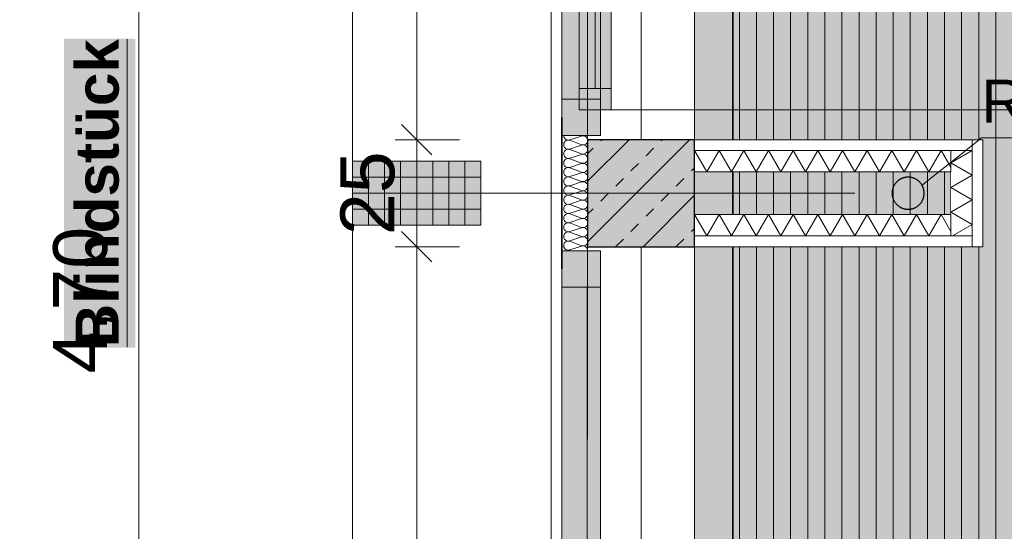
# Model space of a CAD drawing. Header units: metres. Extents: x -111 to 152, y -132 to 99.
# Tile 40 of 256: x -40.6 to -38.3, y -11.59 to -10.39. Entities that reach past the tile are written whole.
import ezdxf

# ---------------------------------------------------------------- set-up
doc = ezdxf.new("R2010")
doc.units = ezdxf.units.M
doc.header["$PDMODE"] = 1
doc.header["$PDSIZE"] = -2
for name, pattern in [('Achsen 01', [5.291531, 3.175, -1.058062, 0.352704, -0.705764]), ('gestrichelt - 01', [2, 1, -1]), ('ISO-07 Punktiert', [0.889, 0.127, -0.762]), ('Raster 01', [2, 1, -1]), ('VW-01 Strichlinie kurz', [2, 1, -1])]:
    doc.linetypes.add(name, pattern=pattern)
doc.layers.get('0').update_dxf_attribs({"lineweight": 25})
for name, color, linetype, lineweight, true_color in [('013_Beton und Stahlbetonarbeiten-000 Sichtbeton-333 Außenstütze', 5, 'Continuous', 5, 0x0000ff), ('013_Beton und Stahlbetonarbeiten-000 Sichtbeton-334 Außenwandöf', 5, 'Continuous', 5, 0x0000ff), ('014_Fassadenarbeiten-000 Aufsicht Betonfertigteile', 7, 'Continuous', 9, 0xc0c0c0), ('031_Metallbauarbeiten-350 Lamellendecke DS', 7, 'Continuous', 35, 0x666666), ('032_Metallarbeiten-Fenster', 7, 'Continuous', 13, 0x444444), ('039_Trockenbauarbeiten-340 Dämmung', 7, 'Continuous', 9, 0xc0c0c0), ('045_Sanitär Betriebseinrichtung-allg.', 9, 'Continuous', 13, 0x808080), ('AV1-Achsen', 1, 'Achsen 01', 18, 0xff0000), ('AV1-Raster', 7, 'Raster 01', 9, 0xa6a6a6)]:
    doc.layers.add(name, color=color, linetype=linetype, lineweight=lineweight, true_color=true_color)
for name, color, linetype, lineweight in [('013_Beton und Stahlbetonarbeiten-000 Unterzüge', 7, 'ISO-07 Punktiert', 13), ('013_Beton und Stahlbetonarbeiten-330 Außenstützen', 7, 'Continuous', 25), ('014_Fassadenarbeiten-330 Betonfertigteile vertikal', 7, 'Continuous', 9), ('030_Sonnenschutzarbeiten-BLENDSCHUTZ', 7, 'Continuous', 5), ('039_Trockenbauarbeiten-340 Gipskarton', 7, 'Continuous', 9), ('039_Trockenbauarbeiten-alllg.', 7, 'Continuous', 9), ('_1.35m (3D)', 7, 'Continuous', 9), ('_EG (2D)', 7, 'Continuous', 9), ('_EG - DS (2D)', 7, 'Continuous', 9), ('_GRU (2D)', 7, 'Continuous', 9), ('Bemaßung-Bemaßung', 7, 'Continuous', 9), ('Keine', 7, 'Continuous', 9)]:
    doc.layers.add(name, color=color, linetype=linetype, lineweight=lineweight)
doc.layers.get('0').freeze()
doc.styles.add('Arial', font='arial.ttf')
doc.styles.add('Arial (bold)', font='arialbd.ttf')
doc.dimstyles.new('COE 50', dxfattribs={"dimtxt": 126.090495, "dimasz": 0.001414, "dimexe": 0.001, "dimexo": 0.01, "dimgap": 0.001, "dimtad": 1, "dimdec": 3, "dimtxsty": 'Arial', "dimblk": 'VW_SLASH-3', "dimblk1": 'VW_SLASH-3', "dimblk2": 'VW_SLASH-3', "dimcen": 0, "dimadec": 3, "dimazin": 0, "dimtfac": 0.8, "dimtdec": 3, "dimtix": 1, "dimtmove": 0, "dimatfit": 0, "dimldrblk": 'VW_SLASH-2', "dimfxl": 0.002, "dimfxlon": 1, "dimfrac": 2, "dimtolj": 1, "dimarcsym": 0})

# ---------------------------------------------------------------- blocks, each defined once
blk = doc.blocks.new('Group-2')
at = {"layer": 'AV1-Raster'}
blk.add_line((1.35, -10.8), (-40.5, -10.8), dxfattribs=at)
blk = doc.blocks.new('1.35m (3D)')
at = {"layer": 'AV1-Raster', "color": 7}
blk.add_blockref('Group-2', (0, 0), dxfattribs=at)
blk = doc.blocks.new('VW_SLASH-3')
at = {"color": 0, "linetype": 'ByBlock', "lineweight": -2, "transparency": 16777216}
blk.add_line((0, 0), (-1, 0), dxfattribs=at)
at = {"color": 0, "linetype": 'Continuous', "lineweight": 15, "transparency": 16777216, "flags": 128}
blk.add_lwpolyline([(0.5, 0.5), (-0.5, -0.5)], dxfattribs=at)
blk = doc.blocks.new('*D18')
at = {"layer": '030_Sonnenschutzarbeiten-BLENDSCHUTZ', "color": 0, "lineweight": -2}
for p, q in [((-39.575, -10.925), (-39.725, -10.925)), ((-39.675, -13.3043), (-39.675, -10.9957)), ((-39.575, -13.375), (-39.725, -13.375))]:
    blk.add_line(p, q, dxfattribs=at)
at = {"layer": 'Defpoints', "color": 0}
for p in [(-39.675, -10.925), (-38.935, -10.925), (-38.935, -13.375)]:
    blk.add_point(p, dxfattribs=at)
at = {"layer": '030_Sonnenschutzarbeiten-BLENDSCHUTZ', "color": 0, "lineweight": -2, "xscale": 0.070693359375, "yscale": 0.070693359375, "zscale": 0.070693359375}
for p, rotation in [((-39.675, -10.925), 90), ((-39.675, -13.375), 270)]:
    blk.add_blockref('VW_SLASH-3', p, dxfattribs=dict(at, rotation=rotation))
at = {"layer": '030_Sonnenschutzarbeiten-BLENDSCHUTZ', "color": 0, "lineweight": 13, "insert": (-39.8008, -12.15), "char_height": 0.12609, "attachment_point": 5, "rotation": 90, "style": 'Arial'}
blk.add_mtext('\\A1;2,45', dxfattribs=at)
blk = doc.blocks.new('VW_SLASH-2')
at = {"color": 0, "linetype": 'ByBlock', "lineweight": -2, "transparency": 16777216}
blk.add_line((0, 0), (-1, 0), dxfattribs=at)
at = {"color": 0, "linetype": 'Continuous', "lineweight": 15, "transparency": 16777216, "flags": 128}
blk.add_lwpolyline([(0.5, 0.5), (-0.5, -0.5)], dxfattribs=at)
blk = doc.blocks.new('*D19')
at = {"layer": '030_Sonnenschutzarbeiten-BLENDSCHUTZ', "color": 0, "lineweight": -2}
for p, q in [((-39.575, -8.225), (-39.725, -8.225)), ((-39.675, -10.6043), (-39.675, -8.2957)), ((-39.575, -10.675), (-39.725, -10.675))]:
    blk.add_line(p, q, dxfattribs=at)
at = {"layer": 'Defpoints', "color": 0}
for p in [(-39.675, -8.225), (-38.935, -8.225), (-38.935, -10.675)]:
    blk.add_point(p, dxfattribs=at)
at = {"layer": '030_Sonnenschutzarbeiten-BLENDSCHUTZ', "color": 0, "lineweight": -2, "xscale": 0.070693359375, "yscale": 0.070693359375, "zscale": 0.070693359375}
for p, rotation in [((-39.675, -8.225), 90), ((-39.675, -10.675), 270)]:
    blk.add_blockref('VW_SLASH-3', p, dxfattribs=dict(at, rotation=rotation))
at = {"layer": '030_Sonnenschutzarbeiten-BLENDSCHUTZ', "color": 0, "lineweight": 13, "insert": (-39.8008, -9.45), "char_height": 0.12609, "attachment_point": 5, "rotation": 90, "style": 'Arial'}
blk.add_mtext('\\A1;2,45', dxfattribs=at)
blk = doc.blocks.new('*D68')
at = {"layer": '030_Sonnenschutzarbeiten-BLENDSCHUTZ', "color": 0, "lineweight": -2}
for p, q in [((-39.675, -10.6043), (-39.675, -10.5336)), ((-39.575, -10.675), (-39.725, -10.675)), ((-39.675, -10.925), (-39.675, -10.675)), ((-39.575, -10.925), (-39.725, -10.925)), ((-39.675, -10.9957), (-39.675, -11.0664))]:
    blk.add_line(p, q, dxfattribs=at)
at = {"layer": 'Defpoints', "color": 0}
for p in [(-39.675, -10.675), (-38.91, -10.675), (-38.91, -10.925)]:
    blk.add_point(p, dxfattribs=at)
at = {"layer": '030_Sonnenschutzarbeiten-BLENDSCHUTZ', "color": 0, "lineweight": -2, "xscale": 0.070693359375, "yscale": 0.070693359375, "zscale": 0.070693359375}
for p, rotation in [((-39.675, -10.675), 270), ((-39.675, -10.925), 90)]:
    blk.add_blockref('VW_SLASH-3', p, dxfattribs=dict(at, rotation=rotation))
at = {"layer": '030_Sonnenschutzarbeiten-BLENDSCHUTZ', "color": 0, "lineweight": 13, "insert": (-39.7894, -10.8), "char_height": 0.12609, "attachment_point": 5, "rotation": 90, "style": 'Arial'}
blk.add_mtext('\\A1;25', dxfattribs=at)
blk = doc.blocks.new('*D517')
at = {"layer": 'Bemaßung-Bemaßung', "color": 0, "lineweight": -2}
for p, q in [((-41.225, -10.875), (-41.375, -10.875)), ((-41.325, -10.9457), (-41.325, -13.3543)), ((-41.225, -13.425), (-41.375, -13.425))]:
    blk.add_line(p, q, dxfattribs=at)
at = {"layer": 'Defpoints', "color": 0}
for p in [(-39.825, -10.875), (-41.325, -13.425), (-39.825, -13.425)]:
    blk.add_point(p, dxfattribs=at)
at = {"layer": 'Bemaßung-Bemaßung', "color": 0, "lineweight": -2, "xscale": 0.070693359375, "yscale": 0.070693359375, "zscale": 0.070693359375}
for p, rotation in [((-41.325, -10.875), 89.99999999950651), ((-41.325, -13.425), 269.9999999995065)]:
    blk.add_blockref('VW_SLASH-3', p, dxfattribs=dict(at, rotation=rotation))
at = {"layer": 'Bemaßung-Bemaßung', "color": 0, "insert": (-41.4508, -12.15), "char_height": 0.12609, "attachment_point": 5, "rotation": 90, "style": 'Arial'}
blk.add_mtext('\\A1;2,55', dxfattribs=at)
blk = doc.blocks.new('*D518')
at = {"layer": 'Bemaßung-Bemaßung', "color": 0, "lineweight": -2}
for p, q in [((-41.325, -10.6543), (-41.325, -10.5836)), ((-41.225, -10.725), (-41.375, -10.725)), ((-41.325, -10.725), (-41.325, -10.875)), ((-41.225, -10.875), (-41.375, -10.875)), ((-41.325, -10.9457), (-41.325, -11.0164))]:
    blk.add_line(p, q, dxfattribs=at)
at = {"layer": 'Defpoints', "color": 0}
for p in [(-39.825, -10.725), (-41.325, -10.875), (-39.825, -10.875)]:
    blk.add_point(p, dxfattribs=at)
at = {"layer": 'Bemaßung-Bemaßung', "color": 0, "lineweight": -2, "xscale": 0.070693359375, "yscale": 0.070693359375, "zscale": 0.070693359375}
for p, rotation in [((-41.325, -10.725), 269.999999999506), ((-41.325, -10.875), 89.99999999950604)]:
    blk.add_blockref('VW_SLASH-3', p, dxfattribs=dict(at, rotation=rotation))
at = {"layer": 'Bemaßung-Bemaßung', "color": 0, "insert": (-41.5144, -10.8), "char_height": 0.12609, "attachment_point": 5, "rotation": 90, "style": 'Arial'}
blk.add_mtext('\\A1;15', dxfattribs=at)
blk = doc.blocks.new('*D519')
at = {"layer": 'Bemaßung-Bemaßung', "color": 0, "lineweight": -2}
for p, q in [((-41.225, -8.175), (-41.375, -8.175)), ((-41.325, -8.2457), (-41.325, -10.6543)), ((-41.225, -10.725), (-41.375, -10.725))]:
    blk.add_line(p, q, dxfattribs=at)
at = {"layer": 'Defpoints', "color": 0}
for p in [(-39.825, -8.175), (-41.325, -10.725), (-39.825, -10.725)]:
    blk.add_point(p, dxfattribs=at)
at = {"layer": 'Bemaßung-Bemaßung', "color": 0, "lineweight": -2, "xscale": 0.070693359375, "yscale": 0.070693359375, "zscale": 0.070693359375}
for p, rotation in [((-41.325, -8.175), 89.99999999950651), ((-41.325, -10.725), 269.9999999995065)]:
    blk.add_blockref('VW_SLASH-3', p, dxfattribs=dict(at, rotation=rotation))
at = {"layer": 'Bemaßung-Bemaßung', "color": 0, "insert": (-41.4508, -9.45), "char_height": 0.12609, "attachment_point": 5, "rotation": 90, "style": 'Arial'}
blk.add_mtext('\\A1;2,55', dxfattribs=at)
blk = doc.blocks.new('*D538')
at = {"layer": 'Bemaßung-Bemaßung', "color": 0, "lineweight": -2}
for p, q in [((-40.225, -8.7), (-40.375, -8.7)), ((-40.325, -13.3293), (-40.325, -8.7707)), ((-40.225, -13.4), (-40.375, -13.4))]:
    blk.add_line(p, q, dxfattribs=at)
at = {"layer": 'Defpoints', "color": 0}
for p in [(-40.325, -8.7), (-28.8263, -8.7), (-28.65, -13.4)]:
    blk.add_point(p, dxfattribs=at)
at = {"layer": 'Bemaßung-Bemaßung', "color": 0, "lineweight": -2, "xscale": 0.070693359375, "yscale": 0.070693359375, "zscale": 0.070693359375}
for p, rotation in [((-40.325, -8.7), 90), ((-40.325, -13.4), 270)]:
    blk.add_blockref('VW_SLASH-3', p, dxfattribs=dict(at, rotation=rotation))
at = {"layer": 'Bemaßung-Bemaßung', "color": 0, "insert": (-40.4508, -11.05), "char_height": 0.12609, "attachment_point": 5, "rotation": 90, "style": 'Arial'}
blk.add_mtext('\\A1;4,70', dxfattribs=at)
blk = doc.blocks.new('*D577')
at = {"layer": 'Bemaßung-Bemaßung', "color": 0, "lineweight": -2}
for p, q in [((-40.725, -10.925), (-40.875, -10.925)), ((-40.825, -10.9957), (-40.825, -13.3043)), ((-40.725, -13.375), (-40.875, -13.375))]:
    blk.add_line(p, q, dxfattribs=at)
at = {"layer": 'Defpoints', "color": 0}
for p in [(-39.025, -10.925), (-40.825, -13.375), (-39.025, -13.375)]:
    blk.add_point(p, dxfattribs=at)
at = {"layer": 'Bemaßung-Bemaßung', "color": 0, "lineweight": -2, "xscale": 0.070693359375, "yscale": 0.070693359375, "zscale": 0.070693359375}
for p, rotation in [((-40.825, -10.925), 90), ((-40.825, -13.375), 270)]:
    blk.add_blockref('VW_SLASH-3', p, dxfattribs=dict(at, rotation=rotation))
at = {"layer": 'Bemaßung-Bemaßung', "color": 0, "insert": (-40.9508, -12.15), "char_height": 0.12609, "attachment_point": 5, "rotation": 90, "style": 'Arial'}
blk.add_mtext('\\A1;2,45', dxfattribs=at)
blk = doc.blocks.new('*D578')
at = {"layer": 'Bemaßung-Bemaßung', "color": 0, "lineweight": -2}
for p, q in [((-40.825, -10.6043), (-40.825, -10.5336)), ((-40.725, -10.675), (-40.875, -10.675)), ((-40.825, -10.675), (-40.825, -10.925)), ((-40.725, -10.925), (-40.875, -10.925)), ((-40.825, -10.9957), (-40.825, -11.0664))]:
    blk.add_line(p, q, dxfattribs=at)
at = {"layer": 'Defpoints', "color": 0}
for p in [(-39.025, -10.675), (-40.825, -10.925), (-39.025, -10.925)]:
    blk.add_point(p, dxfattribs=at)
at = {"layer": 'Bemaßung-Bemaßung', "color": 0, "lineweight": -2, "xscale": 0.070693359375, "yscale": 0.070693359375, "zscale": 0.070693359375}
for p, rotation in [((-40.825, -10.675), 270), ((-40.825, -10.925), 90)]:
    blk.add_blockref('VW_SLASH-3', p, dxfattribs=dict(at, rotation=rotation))
at = {"layer": 'Bemaßung-Bemaßung', "color": 0, "insert": (-40.9394, -10.8), "char_height": 0.12609, "attachment_point": 5, "rotation": 90, "style": 'Arial'}
blk.add_mtext('\\A1;25', dxfattribs=at)
blk = doc.blocks.new('*D579')
at = {"layer": 'Bemaßung-Bemaßung', "color": 0, "lineweight": -2}
for p, q in [((-40.725, -8.225), (-40.875, -8.225)), ((-40.825, -8.2957), (-40.825, -10.6043)), ((-40.725, -10.675), (-40.875, -10.675))]:
    blk.add_line(p, q, dxfattribs=at)
at = {"layer": 'Defpoints', "color": 0}
for p in [(-39.025, -8.225), (-40.825, -10.675), (-39.025, -10.675)]:
    blk.add_point(p, dxfattribs=at)
at = {"layer": 'Bemaßung-Bemaßung', "color": 0, "lineweight": -2, "xscale": 0.070693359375, "yscale": 0.070693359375, "zscale": 0.070693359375}
for p, rotation in [((-40.825, -8.225), 90), ((-40.825, -10.675), 270)]:
    blk.add_blockref('VW_SLASH-3', p, dxfattribs=dict(at, rotation=rotation))
at = {"layer": 'Bemaßung-Bemaßung', "color": 0, "insert": (-40.9508, -9.45), "char_height": 0.12609, "attachment_point": 5, "rotation": 90, "style": 'Arial'}
blk.add_mtext('\\A1;2,45', dxfattribs=at)
blk = doc.blocks.new('Group-511')
at = {"layer": '032_Metallarbeiten-Fenster', "linetype": 'Continuous', "lineweight": 0}
for points in [[(-39.335, -8.235), (-39.335, -8.32), (-39.245, -8.32), (-39.245, -8.235)], [(-39.245, -10.58), (-39.335, -10.58), (-39.335, -8.32), (-39.245, -8.32)], [(-39.32, -9.525), (-39.32, -9.375), (-39.245, -9.375), (-39.245, -9.525)], [(-39.295, -9.525), (-39.295, -9.475), (-39.22, -9.475), (-39.22, -9.525)], [(-39.295, -10.555), (-39.295, -9.525), (-39.22, -9.525), (-39.22, -10.555)], [(-39.295, -10.605), (-39.295, -10.555), (-39.22, -10.555), (-39.22, -10.605)], [(-39.335, -10.665), (-39.335, -10.58), (-39.245, -10.58), (-39.245, -10.665)]]:
    blk.add_hatch(color=7, dxfattribs=at).paths.add_polyline_path(points)
at = {"layer": '032_Metallarbeiten-Fenster', "color": 7, "lineweight": 18}
for p, q in [((-39.2762, -8.32), (-39.2762, -9.375)), ((-39.2575, -10.555), (-39.2575, -9.525))]:
    blk.add_line(p, q, dxfattribs=at)
at = {"layer": '032_Metallarbeiten-Fenster', "color": 7, "linetype": 'gestrichelt - 01', "lineweight": 18, "transparency": 33554687}
blk.add_line((-39.22, -10.605), (-38.09, -10.605), dxfattribs=at)
at = {"layer": '032_Metallarbeiten-Fenster', "color": 7, "lineweight": 18, "flags": 128}
for points in [[(-39.335, -8.235), (-39.335, -8.32), (-39.245, -8.32), (-39.245, -8.235)], [(-39.245, -10.58), (-39.335, -10.58), (-39.335, -8.32), (-39.245, -8.32)], [(-39.32, -9.525), (-39.32, -9.375), (-39.245, -9.375), (-39.245, -9.525)], [(-39.295, -9.525), (-39.295, -9.475), (-39.22, -9.475), (-39.22, -9.525)], [(-39.295, -10.555), (-39.295, -9.525), (-39.22, -9.525), (-39.22, -10.555)], [(-39.295, -10.605), (-39.295, -10.555), (-39.22, -10.555), (-39.22, -10.605)], [(-39.335, -10.665), (-39.335, -10.58), (-39.245, -10.58), (-39.245, -10.665)]]:
    blk.add_lwpolyline(points, close=True, dxfattribs=at)
at = {"layer": '032_Metallarbeiten-Fenster', "color": 7, "linetype": 'gestrichelt - 01', "lineweight": 18, "transparency": 33554687}
blk.add_arc((-39.22, -10.605), 1.13, 0.0004, 90, dxfattribs=at)
blk = doc.blocks.new('Group-512')
at = {"layer": '032_Metallarbeiten-Fenster', "linetype": 'Continuous', "lineweight": 0}
for points in [[(-39.335, -10.935), (-39.335, -11.02), (-39.245, -11.02), (-39.245, -10.935)], [(-39.245, -13.28), (-39.335, -13.28), (-39.335, -11.02), (-39.245, -11.02)], [(-39.32, -12.225), (-39.32, -12.075), (-39.245, -12.075), (-39.245, -12.225)], [(-39.295, -12.225), (-39.295, -12.175), (-39.22, -12.175), (-39.22, -12.225)], [(-39.295, -13.255), (-39.295, -12.225), (-39.22, -12.225), (-39.22, -13.255)], [(-39.295, -13.305), (-39.295, -13.255), (-39.22, -13.255), (-39.22, -13.305)], [(-39.335, -13.365), (-39.335, -13.28), (-39.245, -13.28), (-39.245, -13.365)]]:
    blk.add_hatch(color=7, dxfattribs=at).paths.add_polyline_path(points)
at = {"layer": '032_Metallarbeiten-Fenster', "color": 7, "lineweight": 18}
for p, q in [((-39.2762, -11.02), (-39.2762, -12.075)), ((-39.2575, -13.255), (-39.2575, -12.225))]:
    blk.add_line(p, q, dxfattribs=at)
at = {"layer": '032_Metallarbeiten-Fenster', "color": 7, "linetype": 'gestrichelt - 01', "lineweight": 18, "transparency": 33554687}
blk.add_line((-39.22, -13.305), (-38.09, -13.305), dxfattribs=at)
at = {"layer": '032_Metallarbeiten-Fenster', "color": 7, "lineweight": 18, "flags": 128}
for points in [[(-39.335, -10.935), (-39.335, -11.02), (-39.245, -11.02), (-39.245, -10.935)], [(-39.245, -13.28), (-39.335, -13.28), (-39.335, -11.02), (-39.245, -11.02)], [(-39.32, -12.225), (-39.32, -12.075), (-39.245, -12.075), (-39.245, -12.225)], [(-39.295, -12.225), (-39.295, -12.175), (-39.22, -12.175), (-39.22, -12.225)], [(-39.295, -13.255), (-39.295, -12.225), (-39.22, -12.225), (-39.22, -13.255)], [(-39.295, -13.305), (-39.295, -13.255), (-39.22, -13.255), (-39.22, -13.305)], [(-39.335, -13.365), (-39.335, -13.28), (-39.245, -13.28), (-39.245, -13.365)]]:
    blk.add_lwpolyline(points, close=True, dxfattribs=at)
at = {"layer": '032_Metallarbeiten-Fenster', "color": 7, "linetype": 'gestrichelt - 01', "lineweight": 18, "transparency": 33554687}
blk.add_arc((-39.22, -13.305), 1.13, 0.0004, 90, dxfattribs=at)
blk = doc.blocks.new('Group-541')
at = {"layer": '032_Metallarbeiten-Fenster', "color": 7, "linetype": 'Continuous', "lineweight": 9, "transparency": 33554687, "flags": 128}
for points in [[(15.3239, -23.284, 0.513088), (15.3342, -23.27), (15.3252, -23.242, -1.372995), (15.3456, -23.242), (15.3353, -23.27, 1.372583), (15.3557, -23.27), (15.3467, -23.242, -1.372995), (15.3671, -23.242), (15.3567, -23.27, 1.372583), (15.3771, -23.27)], [(15.3353, -23.27, 1.372583), (15.3557, -23.27), (15.3467, -23.242, -1.372995), (15.3671, -23.242), (15.3567, -23.27, 1.372583), (15.3771, -23.27), (15.3681, -23.242, -1.372995), (15.3885, -23.242), (15.3782, -23.27, 1.372583), (15.3986, -23.27), (15.3896, -23.242, -1.372995), (15.41, -23.242), (15.3996, -23.27, 1.372583), (15.42, -23.27), (15.411, -23.242, -1.372995), (15.4314, -23.242), (15.4211, -23.27, 1.372583), (15.4415, -23.27), (15.4325, -23.242, -1.372995), (15.4529, -23.242), (15.4425, -23.27, 1.372583), (15.4629, -23.27), (15.4539, -23.242, -1.372995), (15.4743, -23.242), (15.464, -23.27, 1.372583), (15.4844, -23.27), (15.4754, -23.242, -1.372995), (15.4958, -23.242), (15.4854, -23.27, 1.372583), (15.5058, -23.27), (15.4968, -23.242, -1.372995), (15.5172, -23.242), (15.5069, -23.27, 1.372583), (15.5273, -23.27), (15.5183, -23.242, -1.372995), (15.5387, -23.242), (15.5283, -23.27, 1.372583), (15.5487, -23.27), (15.5397, -23.242, -1.372995), (15.5601, -23.242), (15.5498, -23.27, 1.372583), (15.5702, -23.27), (15.5612, -23.242, -1.372995), (15.5816, -23.242)], [(15.5283, -23.27, 0.324435), (15.5322, -23.282, 0.324435), (15.5448, -23.282, 0.324435), (15.5487, -23.27), (15.5397, -23.242, -0.324488), (15.5436, -23.23, -0.324488), (15.5562, -23.23, -0.324488), (15.5601, -23.242), (15.5498, -23.27, 0.324435), (15.5537, -23.282, 0.324435), (15.5663, -23.282, 0.324435), (15.5702, -23.27), (15.5612, -23.242, -0.324488), (15.5651, -23.23, -0.324488), (15.5777, -23.23, -0.324488), (15.5816, -23.242), (15.5712, -23.27, 0.324435), (15.5751, -23.282, 0.324435), (15.5877, -23.282, 0.324435), (15.5916, -23.27), (15.5826, -23.242, -0.540253), (15.5939, -23.228)], [(15.5939, -23.2791, -0.225321), (15.5927, -23.27), (15.5939, -23.2667)]]:
    blk.add_lwpolyline(points, format="xyb", dxfattribs=at)
blk = doc.blocks.new('Group-545')
at = {"layer": '032_Metallarbeiten-Fenster', "color": 7, "transparency": 33554687}
blk.add_blockref('Group-541', (0, 0), dxfattribs=at)
blk = doc.blocks.new('Parametric Object-72')
at = {"layer": '032_Metallarbeiten-Fenster', "color": 7, "transparency": 33554687}
blk.add_blockref('Group-545', (0, 0), dxfattribs=at)
at = {"layer": '032_Metallarbeiten-Fenster', "color": 0, "flags": 1}
for tag in ['IFC_UUID', 'instanceID', 'prm0_name', 'prm0_type', 'prm0_value', 'prm1_name', 'prm1_type', 'prm1_value', 'prm2_name', 'prm2_type', 'prm2_value', 'prm3_name', 'prm3_type', 'prm3_value', 'prm4_name', 'prm4_type', 'prm4_value', 'prm5_name', 'prm5_type', 'prm5_value', 'prm6_name', 'prm6_type', 'prm6_value']:
    blk.add_attdef(tag, (-39.3335, -10.9351), '', height=0.00018, dxfattribs=at)
blk = doc.blocks.new('Group-599')
at = {"color": 255, "linetype": 'Continuous', "lineweight": 5}
blk.add_wipeout([(-18.1, 21.233), (-18.1, 21.433), (-18.15, 21.433), (-18.15, 21.233)], dxfattribs=at).dxf.layer = '039_Trockenbauarbeiten-340 Dämmung'
blk = doc.blocks.new('Group-600')
at = {"layer": '039_Trockenbauarbeiten-340 Dämmung', "transparency": 33554687, "flags": 128}
blk.add_lwpolyline([(-18.15, 21.233), (-18.1, 21.2619), (-18.15, 21.2907), (-18.1, 21.3196), (-18.15, 21.3485), (-18.1, 21.3774), (-18.15, 21.4062), (-18.1036, 21.433)], dxfattribs=at)
blk = doc.blocks.new('Group-601')
at = {"layer": '039_Trockenbauarbeiten-340 Dämmung'}
blk.add_blockref('Group-599', (0, 0), dxfattribs=at)
at = {"layer": '039_Trockenbauarbeiten-340 Dämmung', "transparency": 33554687}
blk.add_blockref('Group-600', (0, 0), dxfattribs=at)
blk = doc.blocks.new('Parametric Object-75')
at = {"layer": '039_Trockenbauarbeiten-340 Dämmung', "color": 7, "transparency": 33554687}
blk.add_blockref('Group-601', (0, 0), dxfattribs=at)
at = {"layer": '039_Trockenbauarbeiten-340 Dämmung', "color": 0, "flags": 1}
for tag in ['IFC_UUID', 'instanceID', 'prm0_name', 'prm0_type', 'prm0_value', 'prm1_name', 'prm1_type', 'prm1_value', 'prm2_name', 'prm2_type', 'prm2_value', 'prm3_name', 'prm3_type', 'prm3_value', 'prm4_name', 'prm4_type', 'prm4_value', 'prm5_name', 'prm5_type', 'prm5_value', 'prm6_name', 'prm6_type', 'prm6_value']:
    blk.add_attdef(tag, (-38.425, -10.9), '', height=0.00018, dxfattribs=at)
blk = doc.blocks.new('Group-602')
at = {"color": 255, "linetype": 'Continuous', "lineweight": 5}
blk.add_wipeout([(-18.1, 20.858), (-18.1, 21.458), (-18.15, 21.458), (-18.15, 20.858)], dxfattribs=at).dxf.layer = '039_Trockenbauarbeiten-340 Dämmung'
blk = doc.blocks.new('Group-603')
at = {"layer": '039_Trockenbauarbeiten-340 Dämmung', "transparency": 33554687, "flags": 128}
blk.add_lwpolyline([(-18.15, 20.858), (-18.1, 20.8869), (-18.15, 20.9157), (-18.1, 20.9446), (-18.15, 20.9735), (-18.1, 21.0024), (-18.15, 21.0312), (-18.1, 21.0601), (-18.15, 21.089), (-18.1, 21.1178), (-18.15, 21.1467), (-18.1, 21.1756), (-18.15, 21.2044), (-18.1, 21.2333), (-18.15, 21.2622), (-18.1, 21.291), (-18.15, 21.3199), (-18.1, 21.3488), (-18.15, 21.3776), (-18.1, 21.4065), (-18.15, 21.4354), (-18.1108, 21.458)], dxfattribs=at)
blk = doc.blocks.new('Group-604')
at = {"layer": '039_Trockenbauarbeiten-340 Dämmung'}
blk.add_blockref('Group-602', (0, 0), dxfattribs=at)
at = {"layer": '039_Trockenbauarbeiten-340 Dämmung', "transparency": 33554687}
blk.add_blockref('Group-603', (0, 0), dxfattribs=at)
blk = doc.blocks.new('Parametric Object-76')
at = {"layer": '039_Trockenbauarbeiten-340 Dämmung', "color": 7, "transparency": 33554687}
blk.add_blockref('Group-604', (0, 0), dxfattribs=at)
at = {"layer": '039_Trockenbauarbeiten-340 Dämmung', "color": 0, "flags": 1}
for tag in ['IFC_UUID', 'instanceID', 'prm0_name', 'prm0_type', 'prm0_value', 'prm1_name', 'prm1_type', 'prm1_value', 'prm2_name', 'prm2_type', 'prm2_value', 'prm3_name', 'prm3_type', 'prm3_value', 'prm4_name', 'prm4_type', 'prm4_value', 'prm5_name', 'prm5_type', 'prm5_value', 'prm6_name', 'prm6_type', 'prm6_value']:
    blk.add_attdef(tag, (-39.025, -10.9), '', height=0.00018, dxfattribs=at)
blk = doc.blocks.new('Group-605')
at = {"color": 255, "linetype": 'Continuous', "lineweight": 5}
blk.add_wipeout([(-18.1, 20.858), (-18.1, 21.458), (-18.15, 21.458), (-18.15, 20.858)], dxfattribs=at).dxf.layer = '039_Trockenbauarbeiten-340 Dämmung'
blk = doc.blocks.new('Group-606')
at = {"layer": '039_Trockenbauarbeiten-340 Dämmung', "transparency": 33554687, "flags": 128}
blk.add_lwpolyline([(-18.15, 20.858), (-18.1, 20.8869), (-18.15, 20.9157), (-18.1, 20.9446), (-18.15, 20.9735), (-18.1, 21.0024), (-18.15, 21.0312), (-18.1, 21.0601), (-18.15, 21.089), (-18.1, 21.1178), (-18.15, 21.1467), (-18.1, 21.1756), (-18.15, 21.2044), (-18.1, 21.2333), (-18.15, 21.2622), (-18.1, 21.291), (-18.15, 21.3199), (-18.1, 21.3488), (-18.15, 21.3776), (-18.1, 21.4065), (-18.15, 21.4354), (-18.1108, 21.458)], dxfattribs=at)
blk = doc.blocks.new('Group-607')
at = {"layer": '039_Trockenbauarbeiten-340 Dämmung'}
blk.add_blockref('Group-605', (0, 0), dxfattribs=at)
at = {"layer": '039_Trockenbauarbeiten-340 Dämmung', "transparency": 33554687}
blk.add_blockref('Group-606', (0, 0), dxfattribs=at)
blk = doc.blocks.new('Parametric Object-77')
at = {"layer": '039_Trockenbauarbeiten-340 Dämmung', "color": 7, "transparency": 33554687}
blk.add_blockref('Group-607', (0, 0), dxfattribs=at)
at = {"layer": '039_Trockenbauarbeiten-340 Dämmung', "color": 0, "flags": 1}
for tag in ['IFC_UUID', 'instanceID', 'prm0_name', 'prm0_type', 'prm0_value', 'prm1_name', 'prm1_type', 'prm1_value', 'prm2_name', 'prm2_type', 'prm2_value', 'prm3_name', 'prm3_type', 'prm3_value', 'prm4_name', 'prm4_type', 'prm4_value', 'prm5_name', 'prm5_type', 'prm5_value', 'prm6_name', 'prm6_type', 'prm6_value']:
    blk.add_attdef(tag, (-39.025, -10.75), '', height=0.00018, dxfattribs=at)
blk = doc.blocks.new('Group-608')
at = {"layer": '045_Sanitär Betriebseinrichtung-allg.', "color": 165, "lineweight": 25, "transparency": 33554687}
blk.add_open_spline([(-38.5438, -10.7675), (-38.535, -10.7625), (-38.515, -10.7625), (-38.4975, -10.7725), (-38.4875, -10.79), (-38.4875, -10.81), (-38.4975, -10.8275), (-38.515, -10.8375), (-38.535, -10.8375), (-38.5525, -10.8275), (-38.5625, -10.81), (-38.5625, -10.79), (-38.5525, -10.7725), (-38.5438, -10.7675)], degree=2, dxfattribs=at)
blk = doc.blocks.new('Group-609')
at = {"layer": '045_Sanitär Betriebseinrichtung-allg.', "color": 165, "lineweight": 13, "transparency": 33554687, "flags": 128}
blk.add_lwpolyline([(-38.4925, -10.7812), (-38.3539, -10.6704), (-38.0296, -10.6704)], dxfattribs=at)
at = {"layer": '045_Sanitär Betriebseinrichtung-allg.'}
blk.add_blockref('Group-608', (0, 0), dxfattribs=at)
at = {"layer": '045_Sanitär Betriebseinrichtung-allg.', "color": 165, "transparency": 33554687, "insert": (-38.3539, -10.5346), "char_height": 0.10087, "attachment_point": 1, "line_spacing_factor": 0.967016, "style": 'Arial'}
blk.add_mtext('RR 3', dxfattribs=at)
blk = doc.blocks.new('Group-716')
at = {"layer": 'AV1-Achsen'}
blk.add_line((-39.15, -26.5), (-39.15, 4.9), dxfattribs=at)
blk = doc.blocks.new('GRU (2D)')
at = {"layer": 'AV1-Achsen', "color": 7}
blk.add_blockref('Group-716', (0, 0), dxfattribs=at)
blk = doc.blocks.new('EG - DS (2D)')
at = {"layer": '030_Sonnenschutzarbeiten-BLENDSCHUTZ', "linetype": 'Continuous', "lineweight": 0, "transparency": 33554610}
for color, points in [(161, [(-39.025, -8.225), (-38.935, -8.225), (-38.935, -10.675), (-39.025, -10.675)]), (30, [(-39.025, -10.925), (-39.025, -10.675), (-38.935, -10.675), (-38.935, -10.925)]), (161, [(-39.025, -13.375), (-38.935, -13.375), (-38.935, -10.925), (-39.025, -10.925)])]:
    blk.add_hatch(color=color, dxfattribs=at).paths.add_polyline_path(points)
at = {"layer": '031_Metallbauarbeiten-350 Lamellendecke DS', "linetype": 'Continuous', "lineweight": 0, "transparency": 33554508}
h = blk.add_hatch(color=254, dxfattribs=at)
h.paths.add_polyline_path([(-38.935, -5.525), (-38.935, -16.075), (-39.025, -16.075), (-39.025, -21.385), (-23.075, -21.385), (-23.075, -13.625), (-25.575, -13.625), (-25.575, -13.65), (-31.125, -13.65), (-31.125, -5.525)])
h.paths.add_polyline_path([(-28.2, -16.35), (-28.5, -16.35), (-28.5, -16.05), (-28.2, -16.05)])
h.paths.add_polyline_path([(-33.9, -13.65), (-33.9, -13.35), (-33.6, -13.35), (-33.6, -13.65)])
h.paths.add_polyline_path([(-33.6, -8.25), (-33.9, -8.25), (-33.9, -7.95), (-33.6, -7.95)])
h.paths.add_polyline_path([(-33.6, -16.35), (-33.9, -16.35), (-33.9, -16.05), (-33.6, -16.05)])
at = {"layer": '031_Metallbauarbeiten-350 Lamellendecke DS', "linetype": 'Continuous', "lineweight": 9, "transparency": 33554508}
h = blk.add_hatch(dxfattribs=at)
h.set_pattern_fill('Lamellendecke', color=252, style=0, pattern_type=2)
h.set_pattern_definition([(90, (0, 0), (0.04, 0), [])])
h.paths.add_polyline_path([(-38.935, -5.525), (-38.935, -16.075), (-39.025, -16.075), (-39.025, -21.385), (-23.075, -21.385), (-23.075, -13.625), (-25.575, -13.625), (-25.575, -13.65), (-31.125, -13.65), (-31.125, -5.525)])
h.paths.add_polyline_path([(-28.2, -16.35), (-28.5, -16.35), (-28.5, -16.05), (-28.2, -16.05)])
h.paths.add_polyline_path([(-33.9, -13.65), (-33.9, -13.35), (-33.6, -13.35), (-33.6, -13.65)])
h.paths.add_polyline_path([(-33.6, -8.25), (-33.9, -8.25), (-33.9, -7.95), (-33.6, -7.95)])
h.paths.add_polyline_path([(-33.6, -16.35), (-33.9, -16.35), (-33.9, -16.05), (-33.6, -16.05)])
at = {"layer": '031_Metallbauarbeiten-350 Lamellendecke DS', "linetype": 'Continuous', "lineweight": 0, "transparency": 33554508}
blk.add_hatch(color=40, dxfattribs=at).paths.add_polyline_path([(-38.935, -5.525), (-38.935, -16.075), (-39.025, -16.075), (-39.025, -21.385), (-23.075, -21.385), (-23.075, -13.625), (-31.125, -13.625), (-31.125, -5.525)])
at = {"layer": '030_Sonnenschutzarbeiten-BLENDSCHUTZ', "color": 251, "lineweight": 13, "flags": 128}
for points in [[(-39.025, -8.225), (-38.935, -8.225), (-38.935, -10.675), (-39.025, -10.675)], [(-39.025, -10.925), (-39.025, -10.675), (-38.935, -10.675), (-38.935, -10.925)], [(-39.025, -13.375), (-38.935, -13.375), (-38.935, -10.925), (-39.025, -10.925)]]:
    blk.add_lwpolyline(points, close=True, dxfattribs=at)
at = {"layer": '030_Sonnenschutzarbeiten-BLENDSCHUTZ', "color": 30, "transparency": 33554610}
blk.add_solid([(-40.3335, -11.1611), (-40.3335, -10.4389), (-40.5, -11.1611), (-40.5, -10.4389)], dxfattribs=at)
blk.add_solid([(-40.3335, -11.1611), (-40.3335, -10.4389), (-40.5, -11.1611), (-40.5, -10.4389)], dxfattribs=at)
at = {"layer": '031_Metallbauarbeiten-350 Lamellendecke DS', "flags": 128}
blk.add_lwpolyline([(-38.935, -5.525), (-38.935, -16.075), (-39.025, -16.075), (-39.025, -21.385), (-23.075, -21.385), (-23.075, -13.625), (-25.575, -13.625), (-25.575, -13.65), (-31.125, -13.65), (-31.125, -5.525)], close=True, dxfattribs=at)
at = {"layer": '031_Metallbauarbeiten-350 Lamellendecke DS', "color": 251, "linetype": 'Continuous', "lineweight": 35, "transparency": 33554687, "flags": 128}
blk.add_lwpolyline([(-38.935, -5.525), (-38.935, -16.075), (-39.025, -16.075), (-39.025, -21.385), (-23.075, -21.385), (-23.075, -13.625), (-31.125, -13.625), (-31.125, -5.525)], close=True, dxfattribs=at)
at = {"layer": '030_Sonnenschutzarbeiten-BLENDSCHUTZ', "color": 7, "insert": (-40.4732, -10.8), "char_height": 0.100872, "width": 0.722129, "attachment_point": 2, "rotation": 90, "line_spacing_factor": 0.969122, "style": 'Arial (bold)'}
blk.add_mtext('{\\LB}{\\Llindstück }', dxfattribs=at)
at = {"layer": '030_Sonnenschutzarbeiten-BLENDSCHUTZ', "color": 7, "lineweight": 13}
for base, p1, p2, picture, middle in [((-39.675, -8.225), (-38.935, -10.675), (-38.935, -8.225), '*D19', (-39.8008, -9.45)), ((-39.675, -10.925), (-38.935, -13.375), (-38.935, -10.925), '*D18', (-39.8008, -12.15))]:
    dim = blk.add_linear_dim(base=base, p1=p1, p2=p2, angle=270, text='2,45', dimstyle='COE 50', override={"dimtxt": 0.12609, "dimasz": 0.070693, "dimexe": 0.05, "dimgap": 0.05, "dimpost": '<>', "dimtxsty": 'Arial', "dimtmove": 2, "dimfxl": 0.1}, dxfattribs=at)
    dim.commit()
    dim.dimension.update_dxf_attribs({"geometry": picture, "text_midpoint": middle})
at = {"layer": '030_Sonnenschutzarbeiten-BLENDSCHUTZ', "color": 251, "lineweight": 13}
dim = blk.add_linear_dim(base=(-39.675, -10.675), p1=(-38.91, -10.925), p2=(-38.91, -10.675), angle=270, text='25', dimstyle='COE 50', override={"dimtxt": 0.12609, "dimasz": 0.070693, "dimexe": 0.05, "dimgap": 0.05, "dimpost": '<>', "dimtxsty": 'Arial', "dimtmove": 2, "dimfxl": 0.1}, dxfattribs=at)
dim.commit()
dim.dimension.update_dxf_attribs({"geometry": '*D68', "text_midpoint": (-39.7894, -10.8)})
blk = doc.blocks.new('EG (2D)')
at = {"layer": '014_Fassadenarbeiten-330 Betonfertigteile vertikal', "linetype": 'Continuous', "lineweight": 0}
blk.add_hatch(color=9, dxfattribs=at).paths.add_polyline_path([(-39.525, -10.875), (-39.525, -10.725), (-39.825, -10.725), (-39.825, -10.875)])
at = {"layer": '014_Fassadenarbeiten-330 Betonfertigteile vertikal', "linetype": 'Continuous', "lineweight": 9}
h = blk.add_hatch(dxfattribs=at)
h.set_pattern_fill('Stahlbetonfertigteil', color=8, style=0, pattern_type=2)
h.set_pattern_definition([(-90, (0, 0), (0.0375, 0), [])])
h.paths.add_polyline_path([(-39.525, -10.875), (-39.525, -10.725), (-39.825, -10.725), (-39.825, -10.875)])
at = {"layer": '014_Fassadenarbeiten-330 Betonfertigteile vertikal', "linetype": 'Continuous', "lineweight": 13}
h = blk.add_hatch(dxfattribs=at)
h.set_pattern_fill('Stahlbetonfertigteil-1', color=8, style=0, pattern_type=2)
h.set_pattern_definition([(0, (0, 0), (2e-18, -0.0375), [])])
h.paths.add_polyline_path([(-39.525, -10.875), (-39.525, -10.725), (-39.825, -10.725), (-39.825, -10.875)])
at = {"layer": '032_Metallarbeiten-Fenster', "linetype": 'Continuous', "lineweight": 0, "transparency": 33554687}
blk.add_hatch(color=181, dxfattribs=at).paths.add_polyline_path([(-39.3363, -10.9769), (-39.3363, -10.6231), (-39.3343, -10.6231), (-39.3343, -10.9769)])
at = {"layer": '013_Beton und Stahlbetonarbeiten-000 Sichtbeton-333 Außenstütze', "color": 30}
blk.add_solid([(-39.025, -10.675), (-39.025, -10.925), (-39.075, -10.725), (-39.075, -10.875)], dxfattribs=at)
at = {"layer": '013_Beton und Stahlbetonarbeiten-000 Sichtbeton-334 Außenwandöf', "color": 30}
for points in [[(-39.275, -10.675), (-39.025, -10.675), (-39.275, -10.725), (-39.075, -10.725)], [(-39.275, -10.875), (-39.075, -10.875), (-39.275, -10.925), (-39.025, -10.925)]]:
    blk.add_solid(points, dxfattribs=at)
at = {"layer": '013_Beton und Stahlbetonarbeiten-000 Unterzüge', "linetype": 'VW-01 Strichlinie kurz', "flags": 128}
for points in [[(-39.275, -10.675), (-39.275, -8.225), (-39.025, -8.225), (-39.025, -10.675)], [(-39.275, -13.375), (-39.275, -10.925), (-39.025, -10.925), (-39.025, -13.375)]]:
    blk.add_lwpolyline(points, close=True, dxfattribs=at)
at = {"layer": '014_Fassadenarbeiten-000 Aufsicht Betonfertigteile', "flags": 128}
blk.add_lwpolyline([(-39.36, -5.4), (-39.36, -21.6), (-39.455, -21.6), (-39.455, -21.905), (-39.825, -22.275), (-39.825, 0.675), (-39.455, 0.305), (-39.455, -5.4)], close=True, dxfattribs=at)
at = {"layer": '014_Fassadenarbeiten-330 Betonfertigteile vertikal', "flags": 128}
blk.add_lwpolyline([(-39.525, -10.875), (-39.525, -10.725), (-39.825, -10.725), (-39.825, -10.875)], close=True, dxfattribs=at)
at = {"layer": '032_Metallarbeiten-Fenster', "color": 7, "linetype": 'Continuous', "lineweight": 9, "transparency": 33554687, "flags": 128}
blk.add_lwpolyline([(-39.3363, -10.9769), (-39.3363, -10.6231), (-39.3343, -10.6231), (-39.3343, -10.9769)], close=True, dxfattribs=at)
at = {"layer": '039_Trockenbauarbeiten-340 Dämmung', "flags": 128}
blk.add_lwpolyline([(-38.425, -10.9), (-38.425, -10.7), (-38.375, -10.7), (-38.375, -10.9)], close=True, dxfattribs=at)
at = {"layer": '039_Trockenbauarbeiten-alllg.'}
for p, q in [((-39.15, -8.225), (-39.15, -10.675)), ((-39.15, -10.925), (-39.15, -13.375))]:
    blk.add_line(p, q, dxfattribs=at)
at = {"layer": 'Keine', "color": 9, "linetype": 'Continuous', "lineweight": 13, "flags": 128}
blk.add_lwpolyline([(-39.825, 0.675), (0.675, 0.675), (0.675, -22.275), (-39.825, -22.275)], close=True, dxfattribs=at)
at = {"layer": '032_Metallarbeiten-Fenster', "color": 7}
for name in ['Group-511', 'Group-512']:
    blk.add_blockref(name, (0, 0), dxfattribs=at)
at = {"layer": '032_Metallarbeiten-Fenster', "color": 7, "transparency": 33554687, "rotation": 270.0000000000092}
blk.add_blockref('Parametric Object-72', (-16.047, 4.6589), dxfattribs=at)
at = {"layer": 'Bemaßung-Bemaßung'}
for base, p1, p2, angle, text, override, picture, middle in [((-41.325, -10.725), (-39.825, -8.175), (-39.825, -10.725), 90, '2,55', {"dimtxt": 0.12609, "dimasz": 0.070693, "dimexe": 0.05, "dimgap": 0.05, "dimpost": '<>', "dimtxsty": 'Arial', "dimtmove": 2, "dimfxl": 0.1}, '*D519', (-41.4508, -9.45)), ((-40.825, -10.675), (-39.025, -8.225), (-39.025, -10.675), 270, '2,45', {"dimtxt": 0.12609, "dimasz": 0.070693, "dimexe": 0.05, "dimgap": 0.05, "dimpost": '<>', "dimtxsty": 'Arial', "dimtmove": 2, "dimfxl": 0.1}, '*D579', (-40.9508, -9.45)), ((-40.325, -8.7), (-28.65, -13.4), (-28.8263, -8.7), 270, '4,70', {"dimtxt": 0.12609, "dimasz": 0.070693, "dimexe": 0.05, "dimgap": 0.05, "dimpost": '<>', "dimtxsty": 'Arial', "dimtmove": 2, "dimfxl": 0.1}, '*D538', (-40.4508, -11.05)), ((-40.825, -10.925), (-39.025, -10.675), (-39.025, -10.925), 270, '25', {"dimtxt": 0.12609, "dimasz": 0.070693, "dimexe": 0.05, "dimgap": 0.05, "dimpost": '<>', "dimtxsty": 'Arial', "dimtmove": 2, "dimfxl": 0.1}, '*D578', (-40.9394, -10.8)), ((-41.325, -10.875), (-39.825, -10.725), (-39.825, -10.875), 90, '15', {"dimtxt": 0.12609, "dimasz": 0.070693, "dimexe": 0.05, "dimgap": 0.05, "dimpost": '<>', "dimtxsty": 'Arial', "dimtix": 0, "dimtmove": 2, "dimfxl": 0.1}, '*D518', (-41.5144, -10.8)), ((-41.325, -13.425), (-39.825, -10.875), (-39.825, -13.425), 90, '2,55', {"dimtxt": 0.12609, "dimasz": 0.070693, "dimexe": 0.05, "dimgap": 0.05, "dimpost": '<>', "dimtxsty": 'Arial', "dimtmove": 2, "dimfxl": 0.1}, '*D517', (-41.4508, -12.15)), ((-40.825, -13.375), (-39.025, -10.925), (-39.025, -13.375), 270, '2,45', {"dimtxt": 0.12609, "dimasz": 0.070693, "dimexe": 0.05, "dimgap": 0.05, "dimpost": '<>', "dimtxsty": 'Arial', "dimtmove": 2, "dimfxl": 0.1}, '*D577', (-40.9508, -12.15))]:
    dim = blk.add_linear_dim(base=base, p1=p1, p2=p2, angle=angle, text=text, dimstyle='COE 50', override=override, dxfattribs=at)
    dim.commit()
    dim.dimension.update_dxf_attribs({"geometry": picture, "text_midpoint": middle})
at = {"layer": '039_Trockenbauarbeiten-340 Dämmung', "rotation": 180}
blk.add_blockref('Parametric Object-75', (-56.525, 10.533), dxfattribs=at)
at = {"layer": '039_Trockenbauarbeiten-340 Dämmung', "rotation": 270}
for name, p in [('Parametric Object-77', (-59.883, -28.85)), ('Parametric Object-76', (-59.883, -29))]:
    blk.add_blockref(name, p, dxfattribs=at)
at = {"layer": '039_Trockenbauarbeiten-340 Dämmung', "flags": 128}
for points in [[(-38.425, -10.75), (-39.025, -10.75), (-39.025, -10.7), (-38.425, -10.7)], [(-38.425, -10.9), (-39.025, -10.9), (-39.025, -10.85), (-38.425, -10.85)]]:
    blk.add_lwpolyline(points, close=True, dxfattribs=at)
at = {"color": 255}
for points in [[(-39.025, -10.7), (-39.025, -10.675), (-38.375, -10.675), (-38.375, -10.7)], [(-39.025, -10.9), (-39.025, -10.925), (-38.375, -10.925), (-38.375, -10.9)]]:
    blk.add_wipeout(points, dxfattribs=at).dxf.layer = '039_Trockenbauarbeiten-340 Gipskarton'
at = {"layer": '013_Beton und Stahlbetonarbeiten-330 Außenstützen', "linetype": 'Continuous', "lineweight": 0, "true_color": 0xc0c0c0}
blk.add_hatch(color=9, dxfattribs=at).paths.add_polyline_path([(-39.025, -10.675), (-39.275, -10.675), (-39.275, -10.925), (-39.025, -10.925)])
at = {"layer": '013_Beton und Stahlbetonarbeiten-330 Außenstützen', "linetype": 'Continuous', "lineweight": 13}
h = blk.add_hatch(dxfattribs=at)
h.set_pattern_fill('Stahlbeton', color=251, style=0, pattern_type=2)
h.set_pattern_definition([(45, (0, 0), (0.07071068, -0.07071068), [0.025, -0.025])])
h.paths.add_polyline_path([(-39.025, -10.675), (-39.275, -10.675), (-39.275, -10.925), (-39.025, -10.925)])
h = blk.add_hatch(dxfattribs=at)
h.set_pattern_fill('Stahlbeton-1', color=251, style=0, pattern_type=2)
h.set_pattern_definition([(-135, (0.03106, -0.03313), (0.07071068, -0.07071068), [])])
h.paths.add_polyline_path([(-39.025, -10.675), (-39.275, -10.675), (-39.275, -10.925), (-39.025, -10.925)])
at = {"layer": '013_Beton und Stahlbetonarbeiten-330 Außenstützen', "flags": 128}
blk.add_lwpolyline([(-39.025, -10.675), (-39.275, -10.675), (-39.275, -10.925), (-39.025, -10.925)], close=True, dxfattribs=at)
at = {"layer": '039_Trockenbauarbeiten-340 Gipskarton', "flags": 128}
for points in [[(-39.025, -10.7), (-39.025, -10.675), (-38.375, -10.675), (-38.375, -10.7)], [(-39.025, -10.9), (-39.025, -10.925), (-38.375, -10.925), (-38.375, -10.9)]]:
    blk.add_lwpolyline(points, close=True, dxfattribs=at)
at = {"color": 255}
blk.add_wipeout([(-38.35, -10.675), (-38.375, -10.675), (-38.375, -10.925), (-38.35, -10.925)], dxfattribs=at).dxf.layer = '039_Trockenbauarbeiten-340 Gipskarton'
at = {"layer": '039_Trockenbauarbeiten-340 Gipskarton', "flags": 128}
blk.add_lwpolyline([(-38.35, -10.675), (-38.375, -10.675), (-38.375, -10.925), (-38.35, -10.925)], close=True, dxfattribs=at)
at = {"layer": '045_Sanitär Betriebseinrichtung-allg.'}
blk.add_blockref('Group-609', (0, 0), dxfattribs=at)

msp = doc.modelspace()

# ---------------------------------------------------------------- block references
at = {"layer": '_1.35m (3D)'}
msp.add_blockref('1.35m (3D)', (0, 0), dxfattribs=at)

# ---------------------------------------------------------------- next in the draw order: block references
at = {"layer": '_EG - DS (2D)'}
msp.add_blockref('EG - DS (2D)', (0, 0), dxfattribs=at)

# ---------------------------------------------------------------- next in the draw order: block references
at = {"layer": '_EG (2D)'}
msp.add_blockref('EG (2D)', (0, 0), dxfattribs=at)

# ---------------------------------------------------------------- next in the draw order: block references
at = {"layer": '_GRU (2D)'}
msp.add_blockref('GRU (2D)', (0, 0), dxfattribs=at)

doc.saveas('drawing.dxf')
